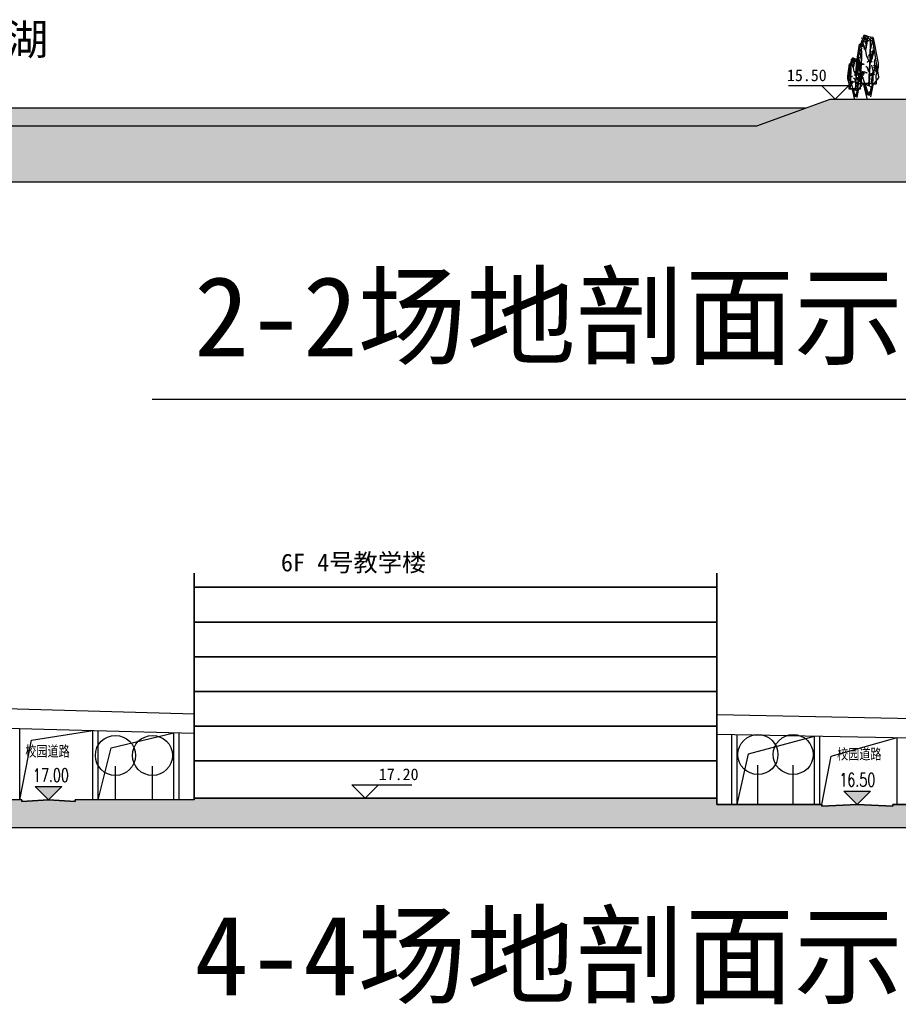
# Model space of a CAD drawing. Header units: millimetres. Extents: x 38389465 to 38395088, y 2473666 to 2480744.
# Tile 197 of 256: x 38390885 to 38390984, y 2479444 to 2479555. Entities that reach past the tile are written whole.
import ezdxf
from ezdxf.enums import TextEntityAlignment as Align

# ---------------------------------------------------------------- set-up
doc = ezdxf.new("R2010")
doc.units = ezdxf.units.MM
doc.header["$LTSCALE"] = 2
doc.layers.get('0').update_dxf_attribs({"linetype": 'CONTINUOUS', "lineweight": 9})
for name, color, linetype in [('00-图框', 7, 'CONTINUOUS'), ('DIM_ELEV', 3, 'CONTINUOUS'), ('PUB_HATCH', 8, 'CONTINUOUS'), ('PUB_TEXT', 7, 'CONTINUOUS'), ('w-树01', 116, 'CONTINUOUS'), ('w-环境-水体', 156, 'CONTINUOUS'), ('Z1总平图标', 102, 'CONTINUOUS'), ('建筑', 31, 'CONTINUOUS')]:
    doc.layers.add(name, color=color, linetype=linetype)
doc.styles.add('-黑体', font='simhei.ttf', dxfattribs={"width": 0.8})
doc.styles.add('_TCH_DIM', font='SIMPLEX', dxfattribs={"bigfont": 'GBCBIG'})
doc.styles.add('zz-0', font='arial.ttf')
doc.styles.add('中等线体', font='txt', dxfattribs={"width": 0.8})
doc.styles.add('宋体', font='txt', dxfattribs={"width": 0.8, "height": 8})
doc.styles.add('黑体', font='simhei.ttf', dxfattribs={"height": 3.5})

# ---------------------------------------------------------------- blocks, each defined once
blk = doc.blocks.new('A$C4F134FB3')
at = {"linetype": 'Continuous'}
for p, q in [((-0.4777372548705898, 5.255888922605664), (-1.026047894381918, 1.858905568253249)), ((-0.5667966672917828, 5.302585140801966), (-0.998693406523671, 3.100978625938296)), ((0, 5.456260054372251), (-0.4932780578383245, 5.374034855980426)), ((-0.261984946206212, 5.302128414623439), (-0.4777372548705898, 5.255888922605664)), ((-0.2928067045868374, 3.406309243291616), (-0.3236284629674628, 5.178823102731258)), ((-0.194140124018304, 5.25213483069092), (-0.1132231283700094, 5.261617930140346)), ((-0.1356571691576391, 5.289579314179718), (-0.1113820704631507, 5.292424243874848)), ((0.04623263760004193, 4.331099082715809), (-0.1232870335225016, 5.379194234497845)), ((-0.1048268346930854, 5.243332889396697), (-0.080551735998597, 5.246177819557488)), ((-0.08941166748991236, 5.289579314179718), (-0.06513656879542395, 5.292424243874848)), ((-0.08623395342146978, 5.390874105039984), (-0.005316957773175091, 5.40035720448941)), ((0.1424443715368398, 5.540293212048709), (-0.04623263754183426, 5.471673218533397)), ((-0.04316616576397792, 5.412903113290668), (-0.01889106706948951, 5.415748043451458)), ((-0.02457328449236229, 5.221303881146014), (0.0563437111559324, 5.23078698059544)), ((0.01541087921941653, 4.901386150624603), (0.1232870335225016, 5.440846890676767)), ((0.02167221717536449, 5.221303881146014), (0.1025892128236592, 5.23078698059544)), ((0.05250255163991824, 5.452536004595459), (0.1334195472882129, 5.462019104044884)), ((0.06791771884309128, 5.236719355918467), (0.1488347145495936, 5.246202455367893)), ((0.09874805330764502, 5.329212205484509), (0.1796650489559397, 5.338695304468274)), ((0.09874805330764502, 5.313796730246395), (0.1796650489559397, 5.323279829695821)), ((0.1264006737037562, 5.197086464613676), (0.1506757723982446, 5.199931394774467)), ((0.1880613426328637, 5.197086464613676), (0.2123364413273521, 5.199931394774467)), ((0.2188916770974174, 5.320410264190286), (0.2431667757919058, 5.323255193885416)), ((0.2188916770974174, 5.289579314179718), (0.2431667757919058, 5.292424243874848)), ((0.308217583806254, 5.286715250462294), (0.2605188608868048, 5.477538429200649)), ((0.2959675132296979, 5.320410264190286), (0.3202426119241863, 5.323255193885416)), ((0.416093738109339, 5.0092782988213), (0.308217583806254, 5.286715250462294)), ((0.3113826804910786, 5.243332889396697), (0.3356577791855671, 5.246177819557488)), ((0.4192888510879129, 5.274163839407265), (0.4435639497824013, 5.277008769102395)), ((-0.5210363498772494, 4.410897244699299), (-0.496761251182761, 4.413742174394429)), ((-0.4777372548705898, 4.993865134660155), (-0.2928067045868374, 4.269446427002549)), ((-0.4716131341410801, 5.051733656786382), (-0.3906961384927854, 5.061216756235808)), ((-0.3328766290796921, 5.005487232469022), (-0.2519596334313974, 5.014970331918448)), ((-0.317461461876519, 5.144226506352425), (-0.2365444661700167, 5.153709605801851)), ((-0.178724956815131, 5.051733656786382), (-0.09780796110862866, 5.061216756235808)), ((-0.05540361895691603, 5.067149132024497), (0.02551337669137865, 5.076632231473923)), ((-0.01233583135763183, 5.120009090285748), (0.01193926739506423, 5.122854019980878)), ((0.07705439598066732, 4.176967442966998), (0.01541087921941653, 4.901386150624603)), ((0.02167221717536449, 5.159641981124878), (0.1025892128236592, 5.169125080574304)), ((0.05250255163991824, 5.159641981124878), (0.1334195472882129, 5.169125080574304)), ((0.06474000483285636, 4.672960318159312), (0.08901510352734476, 4.675805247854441)), ((0.07705439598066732, 4.146141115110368), (0.3698611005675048, 4.978451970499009)), ((0.0801551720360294, 4.827115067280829), (0.1044302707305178, 4.829959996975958)), ((0.08333288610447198, 4.866747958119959), (0.1642498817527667, 4.876231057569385)), ((0.1141632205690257, 4.990071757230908), (0.1950802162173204, 4.999554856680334)), ((0.22206939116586, 5.097980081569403), (0.3029863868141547, 5.107463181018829)), ((0.2343068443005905, 4.349235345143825), (0.2585819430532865, 4.352080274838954)), ((0.237484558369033, 4.990071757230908), (0.3184015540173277, 4.999554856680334)), ((0.2528997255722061, 4.604684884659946), (0.3338167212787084, 4.614167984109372)), ((0.2651371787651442, 5.027516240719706), (0.2894122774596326, 5.030361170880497)), ((0.2651371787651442, 4.487974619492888), (0.2894122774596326, 4.490819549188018)), ((0.2991452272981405, 4.866747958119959), (0.3800622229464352, 4.876231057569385)), ((0.3145603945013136, 4.558438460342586), (0.3954773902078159, 4.567921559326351)), ((0.3299755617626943, 4.681762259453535), (0.410892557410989, 4.691245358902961)), ((0.3453907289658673, 4.681762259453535), (0.426307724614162, 4.691245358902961)), ((0.3916362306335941, 4.74342415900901), (0.4725532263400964, 4.752907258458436)), ((0.4038736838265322, 4.380066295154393), (0.4281487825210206, 4.382911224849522)), ((0.4070513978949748, 4.543022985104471), (0.4879683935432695, 4.552506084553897)), ((0.5153182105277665, 4.731408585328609), (0.416093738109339, 5.0092782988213)), ((0.4192888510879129, 4.349235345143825), (0.4435639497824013, 4.352080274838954)), ((0.4315046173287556, 4.115314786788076), (0.5195137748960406, 4.6874591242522)), ((0.4378817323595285, 4.774255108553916), (0.5187987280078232, 4.783738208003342)), ((0.4469154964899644, 3.344656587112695), (0.6318460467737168, 4.408164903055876)), ((0.4687120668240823, 4.589269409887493), (0.549629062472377, 4.598752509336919)), ((0.4687120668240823, 4.512192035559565), (0.549629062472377, 4.521675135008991)), ((0.6318460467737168, 4.762667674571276), (0.4931481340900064, 4.793494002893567)), ((0.4995424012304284, 4.650931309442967), (0.5804593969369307, 4.660414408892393)), ((0.5303727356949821, 4.49677656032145), (0.6112897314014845, 4.506259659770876)), ((0.5580253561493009, 4.534221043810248), (0.5823004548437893, 4.537065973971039)), ((0.588855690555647, 4.426312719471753), (0.6131307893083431, 4.429157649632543)), ((0.6042708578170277, 4.518805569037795), (0.6285459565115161, 4.521650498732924)), ((0.8815642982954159, 3.056006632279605), (0.6318460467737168, 4.762667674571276)), ((-0.6934895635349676, 3.252177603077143), (-0.7397222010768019, 3.467961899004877)), ((-0.6472569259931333, 4.192380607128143), (-0.308217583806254, 3.190524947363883)), ((-0.4469154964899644, 3.452548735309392), (-0.6472569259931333, 4.099901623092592)), ((-0.2773958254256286, 3.283003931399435), (-0.6010242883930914, 4.300272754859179)), ((-0.4870283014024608, 3.479355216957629), (-0.4061113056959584, 3.488838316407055)), ((-0.459375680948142, 4.102587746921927), (-0.4351005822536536, 4.105432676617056)), ((-0.308217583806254, 3.051806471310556), (-0.4469154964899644, 3.452548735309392)), ((-0.4099524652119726, 4.080558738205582), (-0.3290354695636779, 4.090041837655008)), ((-0.3020462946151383, 3.818495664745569), (-0.2211292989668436, 3.827978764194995)), ((-0.2928067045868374, 4.269446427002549), (-0.2928067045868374, 3.406309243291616)), ((-0.2773958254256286, 3.144285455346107), (-0.01541087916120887, 3.68374619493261)), ((-0.2403856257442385, 3.756833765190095), (-0.1594686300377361, 3.766316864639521)), ((-0.1633097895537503, 3.618094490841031), (-0.08239279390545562, 3.627577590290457)), ((-0.01541087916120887, 3.68374619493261), (0.07705439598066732, 4.176967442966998)), ((0.4315046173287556, 3.313830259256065), (0.4315046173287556, 4.115314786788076)), ((0.462326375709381, 2.666477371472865), (0.7551330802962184, 3.776225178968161)), ((0.4995424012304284, 4.265544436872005), (0.5804593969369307, 4.275027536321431)), ((0.5303727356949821, 4.173051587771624), (0.6112897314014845, 4.182534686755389)), ((0.5708359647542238, 4.145464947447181), (0.7056976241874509, 4.161270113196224)), ((0.5766182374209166, 3.988065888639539), (0.6575352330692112, 3.997548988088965)), ((0.5862511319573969, 3.867986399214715), (0.7211127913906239, 3.883791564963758)), ((0.6042708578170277, 3.902186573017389), (0.6285459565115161, 3.905031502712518)), ((0.6042708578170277, 3.593877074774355), (0.6285459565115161, 3.596722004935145)), ((0.6161219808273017, 3.18930246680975), (0.8165191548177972, 3.48219649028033)), ((0.6170814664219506, 3.991310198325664), (0.7519431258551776, 4.007115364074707)), ((0.6505163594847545, 3.794278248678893), (0.6747914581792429, 3.797123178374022)), ((0.6777826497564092, 3.405119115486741), (0.7856888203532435, 3.574689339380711)), ((0.7738376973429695, 3.670954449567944), (0.7981127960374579, 3.673799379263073)), ((-1.032341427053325, 2.650163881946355), (-0.8974797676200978, 2.665969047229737)), ((-0.9989855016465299, 2.755966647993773), (-0.9246527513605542, 2.373627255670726)), ((-0.7551330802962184, 2.573998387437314), (-0.8938309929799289, 2.712716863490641)), ((-0.8724074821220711, 2.847320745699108), (-0.7914904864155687, 2.856803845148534)), ((-0.724311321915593, 2.558585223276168), (-0.8167765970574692, 2.897674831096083)), ((-0.7705439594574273, 2.62023787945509), (-0.6934895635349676, 3.252177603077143)), ((-0.6010242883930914, 2.311974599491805), (-0.7705439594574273, 2.62023787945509)), ((-0.7548684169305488, 2.680994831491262), (-0.6200067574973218, 2.696799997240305)), ((-0.7336709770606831, 2.908982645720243), (-0.6527539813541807, 2.918465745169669)), ((-0.6874254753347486, 2.847320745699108), (-0.6065084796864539, 2.856803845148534)), ((-0.5547916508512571, 2.419866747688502), (-0.462326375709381, 2.913087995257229)), ((-0.4716131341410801, 3.201876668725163), (-0.3906961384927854, 3.211359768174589)), ((-0.308217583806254, 3.190524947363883), (-0.2773958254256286, 3.283003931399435)), ((-0.2467244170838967, 1.083733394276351), (-0.308217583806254, 3.051806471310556)), ((-0.1918850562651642, 1.103940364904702), (-0.2773958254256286, 3.144285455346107)), ((-0.2095552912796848, 3.263538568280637), (-0.1286382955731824, 3.273021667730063)), ((-0.2008818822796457, 2.341451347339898), (-0.07756054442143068, 2.696007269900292)), ((-0.1170642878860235, 3.186461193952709), (-0.03614729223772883, 3.195944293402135)), ((-0.07756054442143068, 2.696007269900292), (0.07659112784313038, 2.788500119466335)), ((0.2528997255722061, 2.986060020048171), (0.3338167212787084, 2.995543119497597)), ((0.3145603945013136, 2.970644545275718), (0.3954773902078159, 2.980127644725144)), ((0.4224665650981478, 3.047721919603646), (0.5033835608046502, 3.057205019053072)), ((0.4777372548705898, 2.250321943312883), (0.4469154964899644, 3.344656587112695)), ((0.4469154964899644, 1.217639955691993), (0.857639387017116, 2.682772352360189)), ((0.4809495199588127, 2.977258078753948), (0.5052246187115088, 2.980103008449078)), ((0.4995424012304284, 2.893567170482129), (0.5804593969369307, 2.903050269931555)), ((0.5236309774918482, 2.264373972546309), (0.8011039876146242, 3.019732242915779)), ((0.5580253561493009, 3.131412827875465), (0.5823004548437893, 3.134257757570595)), ((0.588855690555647, 2.90018070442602), (0.6131307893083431, 2.90302563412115)), ((0.6042708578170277, 3.131412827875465), (0.6285459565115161, 3.134257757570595)), ((0.6536940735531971, 3.063137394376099), (0.7346110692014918, 3.072620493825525)), ((0.6623674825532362, 2.634345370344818), (0.847349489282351, 2.911823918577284)), ((0.6659315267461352, 2.90018070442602), (0.6902066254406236, 2.90302563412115)), ((0.6691092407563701, 2.616088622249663), (0.7500262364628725, 2.625571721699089)), ((0.6813466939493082, 3.270152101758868), (0.7056217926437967, 3.272997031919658)), ((0.708612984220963, 2.865577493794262), (0.8165191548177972, 3.297210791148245)), ((0.7153547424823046, 2.708581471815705), (0.7962717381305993, 2.718064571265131)), ((0.7430073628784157, 3.146828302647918), (0.7672824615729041, 3.149673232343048)), ((0.7616002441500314, 2.878151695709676), (0.842517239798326, 2.887634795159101)), ((0.7892528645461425, 3.378060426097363), (0.8135279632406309, 3.380905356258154)), ((0.7892528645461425, 3.115997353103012), (0.8135279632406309, 3.118842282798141)), ((0.835498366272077, 3.347229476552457), (0.8597734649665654, 3.350074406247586)), ((0.835498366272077, 2.715195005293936), (0.8597734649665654, 2.718039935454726)), ((-1.006675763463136, 1.787355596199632), (-0.3852719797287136, 1.032681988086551)), ((-0.9398504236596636, 2.557671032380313), (-0.8049887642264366, 2.573476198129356)), ((-0.9398504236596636, 2.418931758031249), (-0.8049887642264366, 2.434736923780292)), ((-0.9246527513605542, 2.373627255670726), (-0.8013657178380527, 2.00371131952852)), ((-0.9090200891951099, 2.311023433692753), (-0.7741584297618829, 2.326828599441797)), ((-0.8013657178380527, 2.00371131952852), (-0.8321874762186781, 1.464250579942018)), ((-0.5393807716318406, 2.404453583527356), (-0.724311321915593, 2.558585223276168)), ((-0.6623774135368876, 2.218530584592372), (-0.5275157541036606, 2.234335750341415)), ((-0.6623774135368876, 2.064375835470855), (-0.5275157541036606, 2.080181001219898)), ((-0.5393807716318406, 1.248466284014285), (-0.6010242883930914, 2.311974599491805)), ((-0.4006828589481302, 1.248466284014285), (-0.5547916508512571, 2.389040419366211)), ((-0.4928105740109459, 2.12603773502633), (-0.3579489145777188, 2.141842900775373)), ((-0.4619802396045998, 2.002713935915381), (-0.3271185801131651, 2.018519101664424)), ((-0.1078761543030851, 0.5548739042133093), (0.4777372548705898, 2.250321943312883)), ((-0.04577072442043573, 2.218530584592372), (0.08909093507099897, 2.234335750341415)), ((0.1546264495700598, 2.2956079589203), (0.2894881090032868, 2.311413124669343)), ((0.2317022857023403, 2.172284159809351), (0.3665639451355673, 2.188089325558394)), ((0.262532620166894, 2.033544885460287), (0.3973942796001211, 2.049350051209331)), ((0.2933629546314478, 2.2956079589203), (0.4282246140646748, 2.311413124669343)), ((0.2991452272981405, 1.737406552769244), (0.3800622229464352, 1.74688965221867)), ((0.3299755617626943, 1.829899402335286), (0.410892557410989, 1.839382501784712)), ((0.3704387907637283, 2.218530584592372), (0.5053004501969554, 2.234335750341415)), ((0.385853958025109, 1.925636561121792), (0.520715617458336, 1.941441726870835)), ((0.4320994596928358, 2.064375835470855), (0.5669611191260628, 2.080181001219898)), ((0.4378817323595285, 1.72199107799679), (0.5187987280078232, 1.731474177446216)), ((0.4629297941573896, 2.12603773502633), (0.5977914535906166, 2.141842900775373)), ((0.5580253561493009, 1.728604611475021), (0.5823004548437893, 1.731449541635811)), ((0.573440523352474, 1.759435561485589), (0.5977156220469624, 1.762280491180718)), ((0.703932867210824, 1.367705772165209), (0.6780786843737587, 1.988298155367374)), ((0.696761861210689, 2.499378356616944), (0.7210369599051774, 2.502223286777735)), ((-0.8321874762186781, 1.464250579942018), (-0.8406590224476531, 1.354104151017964)), ((-0.7573372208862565, 1.257431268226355), (-0.6318460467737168, 1.248466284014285)), ((-0.6318460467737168, 1.248466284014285), (-0.416093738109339, 1.248466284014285)), ((-0.5239698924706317, 1.155987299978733), (-0.3390393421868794, 0.154131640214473)), ((-0.3934739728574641, 1.066465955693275), (-0.4662560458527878, 0.848087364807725)), ((-0.3852719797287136, 1.017268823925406), (-0.4580540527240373, 0.798890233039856)), ((-0.3770699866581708, 0.9885704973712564), (-0.4498520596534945, 0.7701919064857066)), ((-0.3852719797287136, 0.8631371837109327), (-0.4292854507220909, 0.6430372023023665)), ((-0.416093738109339, 1.248466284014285), (-0.308217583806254, 1.32553210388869)), ((-0.3852719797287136, 1.032681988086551), (-0.09246527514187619, 1.140574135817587)), ((-0.3698611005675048, 1.048095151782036), (-0.3236284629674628, 0.6165265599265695)), ((-0.308217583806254, 1.32553210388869), (-0.1078761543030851, 1.310118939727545)), ((-0.2866311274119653, 1.706575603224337), (-0.2057141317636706, 1.716058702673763)), ((-0.1078761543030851, 1.310118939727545), (0.1078761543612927, 1.310118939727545)), ((-0.09246527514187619, 1.140574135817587), (0.261984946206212, 1.356358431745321)), ((-0.06164351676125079, 0.4315685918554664), (0.0308217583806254, 0.9556161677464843)), ((-0.02001695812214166, 0.3921818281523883), (0.0291950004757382, 0.9333502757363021)), ((0.2928067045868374, 1.233053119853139), (0, 0)), ((0.06164351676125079, 1.00185565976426), (0.01541087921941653, 0.3390896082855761)), ((0.0538009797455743, 0.9702481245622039), (0.1849101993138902, 0.7786846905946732)), ((0.0579019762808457, 1.015345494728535), (0.1939170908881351, 0.8166140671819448)), ((0.0579019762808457, 0.929250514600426), (0.178738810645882, 0.7526960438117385)), ((0.0784069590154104, 1.03994406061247), (0.2035355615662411, 0.8571188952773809)), ((0.1071139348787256, 1.150637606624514), (0.2304450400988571, 0.9704387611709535)), ((0.1078761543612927, 1.310118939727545), (0.1078761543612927, 1.310118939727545)), ((0.1078761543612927, 1.310118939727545), (0.4469154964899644, 1.217639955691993)), ((0.1153159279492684, 1.175236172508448), (0.2368944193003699, 0.9975980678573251)), ((0.1276189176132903, 1.208034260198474), (0.2342448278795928, 1.052243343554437)), ((0.1358209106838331, 1.21213402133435), (0.2424468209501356, 1.056343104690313)), ((0.1399219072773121, 1.175236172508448), (0.2465478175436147, 1.019445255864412)), ((0.1522248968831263, 1.261331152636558), (0.2615799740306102, 1.101552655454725)), ((0.261984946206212, 1.356358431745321), (0.5928902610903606, 1.27647289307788)), ((0.5303727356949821, 1.598667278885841), (0.6112897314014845, 1.608150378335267)), ((-0.3401610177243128, 0.8163805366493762), (-0.4129430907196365, 0.5980019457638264)), ((-0.3319590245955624, 0.7548841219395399), (-0.4047410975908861, 0.5365055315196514)), ((-0.3237570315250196, 0.6974874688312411), (-0.3965391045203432, 0.4791088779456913)), ((-0.2465740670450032, 0.2928501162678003), (-0.3698611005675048, 0.5702870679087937)), ((-0.3686016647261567, 0.6094691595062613), (-0.2168647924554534, 0.3388849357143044)), ((-0.3390393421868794, 0.6165265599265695), (-0.154108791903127, 0.3853291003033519)), ((-0.2773958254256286, 0.6011133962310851), (-0.2003414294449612, 0.5394607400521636)), ((0.01541087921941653, 0.3390896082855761), (-0.2465740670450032, 0.2928501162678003)), ((-0.2168647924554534, 0.3388849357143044), (-0.06512792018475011, 0.3675832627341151)), ((-0.2003414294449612, 0.5394607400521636), (-0.1078761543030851, 0.5548739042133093)), ((-0.154108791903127, 0.3853291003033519), (-0.06164351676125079, 0.4315685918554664)), ((-0.06512792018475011, 0.3675832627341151), (-0.02001695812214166, 0.3921818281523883)), ((0.01279101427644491, 0.7775593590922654), (0.1403761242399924, 0.5911449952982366)), ((0.0332959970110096, 0.8308562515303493), (0.1550540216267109, 0.6529558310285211))]:
    blk.add_line(p, q, dxfattribs=at)
for centre, radius, start, end in [((-0.4784800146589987, 5.285259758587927), 0.09, 99.4637027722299, 168.9010271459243), ((-0.275260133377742, 5.138204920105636), 0.04316571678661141, 20.37547237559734, 172.3051463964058), ((-0.1519387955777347, 5.246113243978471), 0.04316571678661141, 20.37547237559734, 172.3051463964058), ((-0.1229967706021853, 5.287772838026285), 0.01294971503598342, 20.37547237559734, 172.3051463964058), ((-0.09216643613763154, 5.241526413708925), 0.01294971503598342, 20.37547237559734, 172.3051463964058), ((-0.0767512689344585, 5.287772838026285), 0.01294971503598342, 20.37547237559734, 172.3051463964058), ((-0.04403262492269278, 5.384852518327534), 0.04316571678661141, 20.37547237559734, 172.3051463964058), ((-0.03050576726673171, 5.411096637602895), 0.01294971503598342, 20.37547237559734, 172.3051463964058), ((0.01762804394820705, 5.215282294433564), 0.04316571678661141, 20.37547237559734, 172.3051463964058), ((0.0638735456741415, 5.215282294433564), 0.04316571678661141, 20.37547237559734, 172.3051463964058), ((0.0638735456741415, 5.153620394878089), 0.04316571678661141, 20.37547237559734, 172.3051463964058), ((0.09470388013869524, 5.446514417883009), 0.04316571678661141, 20.37547237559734, 172.3051463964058), ((0.09470388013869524, 5.153620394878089), 0.04316571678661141, 20.37547237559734, 172.3051463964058), ((0.1101190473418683, 5.230697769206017), 0.04316571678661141, 20.37547237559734, 172.3051463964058), ((0.140949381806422, 5.32319061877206), 0.04316571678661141, 20.37547237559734, 172.3051463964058), ((0.140949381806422, 5.307775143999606), 0.04316571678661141, 20.37547237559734, 172.3051463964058), ((0.1390610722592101, 5.195279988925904), 0.01294971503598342, 20.37547237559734, 172.3051463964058), ((0.1732052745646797, 5.455713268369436), 0.09, 14.03425445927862, 109.9858356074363), ((0.2007217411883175, 5.195279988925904), 0.01294971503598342, 20.37547237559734, 172.3051463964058), ((0.2315520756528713, 5.318603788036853), 0.01294971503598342, 20.37547237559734, 172.3051463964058), ((0.2315520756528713, 5.287772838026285), 0.01294971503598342, 20.37547237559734, 172.3051463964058), ((0.3086279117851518, 5.318603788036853), 0.01294971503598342, 20.37547237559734, 172.3051463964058), ((0.3240430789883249, 5.241526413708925), 0.01294971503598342, 20.37547237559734, 172.3051463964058), ((0.4319492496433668, 5.272357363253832), 0.01294971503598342, 20.37547237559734, 172.3051463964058), ((-0.5083759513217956, 4.409090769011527), 0.01294971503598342, 20.37547237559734, 172.3051463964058), ((-0.4294118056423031, 5.045712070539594), 0.04316571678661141, 20.37547237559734, 172.3051463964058), ((-0.2906753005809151, 4.999465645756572), 0.04316571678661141, 20.37547237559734, 172.3051463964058), ((-0.136523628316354, 5.045712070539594), 0.04316571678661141, 20.37547237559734, 172.3051463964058), ((-0.01320229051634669, 5.061127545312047), 0.04316571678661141, 20.37547237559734, 172.3051463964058), ((0.0003245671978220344, 5.118202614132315), 0.01294971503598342, 20.37547237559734, 172.3051463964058), ((0.07740040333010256, 4.671153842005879), 0.01294971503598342, 20.37547237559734, 172.3051463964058), ((0.09281557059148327, 4.825308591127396), 0.01294971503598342, 20.37547237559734, 172.3051463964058), ((0.1255342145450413, 4.860726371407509), 0.04316571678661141, 20.37547237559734, 172.3051463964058), ((0.1563645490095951, 4.984050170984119), 0.04316571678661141, 20.37547237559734, 172.3051463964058), ((0.2642707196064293, 5.091958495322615), 0.04316571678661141, 20.37547237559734, 172.3051463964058), ((0.2469672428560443, 4.347428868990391), 0.01294971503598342, 20.37547237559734, 172.3051463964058), ((0.27968588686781, 4.984050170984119), 0.04316571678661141, 20.37547237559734, 172.3051463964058), ((0.2951010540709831, 4.598663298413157), 0.04316571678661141, 20.37547237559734, 172.3051463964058), ((0.2777975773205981, 5.025709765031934), 0.01294971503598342, 20.37547237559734, 172.3051463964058), ((0.2777975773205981, 4.486168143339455), 0.01294971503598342, 20.37547237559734, 172.3051463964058), ((0.3413465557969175, 4.860726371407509), 0.04316571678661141, 20.37547237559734, 172.3051463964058), ((0.3567617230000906, 4.552416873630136), 0.04316571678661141, 20.37547237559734, 172.3051463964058), ((0.3721768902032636, 4.675740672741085), 0.04316571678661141, 20.37547237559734, 172.3051463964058), ((0.3875920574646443, 4.675740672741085), 0.04316571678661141, 20.37547237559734, 172.3051463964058), ((0.4338375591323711, 4.73740257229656), 0.04316571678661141, 20.37547237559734, 172.3051463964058), ((0.4165340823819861, 4.378259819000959), 0.01294971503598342, 20.37547237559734, 172.3051463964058), ((0.4492527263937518, 4.537001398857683), 0.04316571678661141, 20.37547237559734, 172.3051463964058), ((0.4319492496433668, 4.347428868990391), 0.01294971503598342, 20.37547237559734, 172.3051463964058), ((0.4800830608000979, 4.768233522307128), 0.04316571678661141, 20.37547237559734, 172.3051463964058), ((0.5109133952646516, 4.583247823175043), 0.04316571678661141, 20.37547237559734, 172.3051463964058), ((0.5109133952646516, 4.506170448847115), 0.04316571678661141, 20.37547237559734, 172.3051463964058), ((0.5417437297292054, 4.644909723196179), 0.04316571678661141, 20.37547237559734, 172.3051463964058), ((0.4305600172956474, 4.701142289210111), 0.09, 351.2551151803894, 19.65113511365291), ((0.5725740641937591, 4.490754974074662), 0.04316571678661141, 20.37547237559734, 172.3051463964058), ((0.5706857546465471, 4.532414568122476), 0.01294971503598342, 20.37547237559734, 172.3051463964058), ((0.6015160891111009, 4.424506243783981), 0.01294971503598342, 20.37547237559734, 172.3051463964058), ((0.6169312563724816, 4.516999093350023), 0.01294971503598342, 20.37547237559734, 172.3051463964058), ((-0.4448269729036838, 3.473333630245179), 0.04316571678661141, 20.37547237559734, 172.3051463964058), ((-0.4467152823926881, 4.100781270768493), 0.01294971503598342, 20.37547237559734, 172.3051463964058), ((-0.3677511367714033, 4.074537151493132), 0.04316571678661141, 20.37547237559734, 172.3051463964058), ((-0.259844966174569, 3.812474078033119), 0.04316571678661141, 20.37547237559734, 172.3051463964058), ((-0.1981842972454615, 3.750812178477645), 0.04316571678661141, 20.37547237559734, 172.3051463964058), ((-0.121108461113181, 3.612072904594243), 0.04316571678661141, 20.37547237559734, 172.3051463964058), ((0.5417437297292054, 4.259522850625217), 0.04316571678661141, 20.37547237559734, 172.3051463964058), ((0.5725740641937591, 4.167030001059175), 0.04316571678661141, 20.37547237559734, 172.3051463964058), ((0.6411715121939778, 4.135428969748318), 0.07194286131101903, 20.37547237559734, 172.3051463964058), ((0.6188195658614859, 3.982044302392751), 0.04316571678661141, 20.37547237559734, 172.3051463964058), ((0.6565866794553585, 3.857950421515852), 0.07194286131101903, 20.37547237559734, 172.3051463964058), ((0.6169312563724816, 3.900380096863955), 0.01294971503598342, 20.37547237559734, 172.3051463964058), ((0.6169312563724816, 3.592070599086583), 0.01294971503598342, 20.37547237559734, 172.3051463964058), ((0.6874170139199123, 3.981274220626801), 0.07194286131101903, 20.37547237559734, 172.3051463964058), ((0.6631767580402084, 3.79247177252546), 0.01294971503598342, 20.37547237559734, 172.3051463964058), ((0.7864980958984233, 3.66914797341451), 0.01294971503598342, 20.37547237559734, 172.3051463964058), ((-0.9620058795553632, 2.640127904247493), 0.07194286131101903, 20.37547237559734, 172.3051463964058), ((-0.11552688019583, 2.927724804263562), 0.9, 168.9010271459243, 191.0019515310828), ((-0.8695148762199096, 2.54763505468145), 0.07194286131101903, 20.37547237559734, 172.3051463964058), ((-0.8302061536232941, 2.841299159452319), 0.04316571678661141, 20.37547237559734, 172.3051463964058), ((-0.6845328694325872, 2.670958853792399), 0.07194286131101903, 20.37547237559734, 172.3051463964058), ((-0.6914696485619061, 2.902961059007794), 0.04316571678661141, 20.37547237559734, 172.3051463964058), ((-0.6452241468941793, 2.841299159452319), 0.04316571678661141, 20.37547237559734, 172.3051463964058), ((-0.4294118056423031, 3.195855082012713), 0.04316571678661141, 20.37547237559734, 172.3051463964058), ((-0.1673539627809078, 3.257516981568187), 0.04316571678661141, 20.37547237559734, 172.3051463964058), ((-0.07486295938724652, 3.18043960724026), 0.04316571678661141, 20.37547237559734, 172.3051463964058), ((0.2951010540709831, 2.980038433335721), 0.04316571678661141, 20.37547237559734, 172.3051463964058), ((0.3567617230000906, 2.964622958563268), 0.04316571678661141, 20.37547237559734, 172.3051463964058), ((0.4646678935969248, 3.041700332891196), 0.04316571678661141, 20.37547237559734, 172.3051463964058), ((0.4936099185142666, 2.975451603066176), 0.01294971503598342, 20.37547237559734, 172.3051463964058), ((0.5417437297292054, 2.88754558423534), 0.04316571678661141, 20.37547237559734, 172.3051463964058), ((0.5706857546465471, 3.129606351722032), 0.01294971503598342, 20.37547237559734, 172.3051463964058), ((0.6015160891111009, 2.898374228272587), 0.01294971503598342, 20.37547237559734, 172.3051463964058), ((0.6169312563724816, 3.129606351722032), 0.01294971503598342, 20.37547237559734, 172.3051463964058), ((0.6958954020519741, 3.057115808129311), 0.04316571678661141, 20.37547237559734, 172.3051463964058), ((0.6785919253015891, 2.898374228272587), 0.01294971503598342, 20.37547237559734, 172.3051463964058), ((0.7113105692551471, 2.610067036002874), 0.04316571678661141, 20.37547237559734, 172.3051463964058), ((0.6940070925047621, 3.268345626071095), 0.01294971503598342, 20.37547237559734, 172.3051463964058), ((0.7575560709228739, 2.702559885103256), 0.04316571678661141, 20.37547237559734, 172.3051463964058), ((0.7556677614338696, 3.145021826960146), 0.01294971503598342, 20.37547237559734, 172.3051463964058), ((0.8038015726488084, 2.872130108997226), 0.04316571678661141, 20.37547237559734, 172.3051463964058), ((0.8019132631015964, 3.376253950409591), 0.01294971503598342, 20.37547237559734, 172.3051463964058), ((0.8019132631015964, 3.114190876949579), 0.01294971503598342, 20.37547237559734, 172.3051463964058), ((0.8481587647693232, 3.345423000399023), 0.01294971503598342, 20.37547237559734, 172.3051463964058), ((0.8481587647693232, 2.713388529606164), 0.01294971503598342, 20.37547237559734, 172.3051463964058), ((-0.008953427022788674, 2.925706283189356), 0.9, 344.3400998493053, 8.324440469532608), ((-0.9371978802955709, 1.844564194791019), 0.09, 170.8308983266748, 219.4682847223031), ((-0.8695148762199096, 2.408895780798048), 0.07194286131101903, 20.37547237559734, 172.3051463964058), ((-0.8386845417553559, 2.300987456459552), 0.07194286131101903, 20.37547237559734, 172.3051463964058), ((-0.5920418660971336, 2.20849460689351), 0.07194286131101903, 20.37547237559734, 172.3051463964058), ((-0.5920418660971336, 2.054339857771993), 0.07194286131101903, 20.37547237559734, 172.3051463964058), ((-0.4224750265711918, 2.116001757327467), 0.07194286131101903, 20.37547237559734, 172.3051463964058), ((-0.3916446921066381, 1.992677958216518), 0.07194286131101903, 20.37547237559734, 172.3051463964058), ((-0.2444297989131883, 1.700554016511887), 0.04316571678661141, 20.37547237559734, 172.3051463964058), ((0.02456482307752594, 2.20849460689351), 0.07194286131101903, 20.37547237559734, 172.3051463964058), ((0.2249619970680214, 2.285571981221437), 0.07194286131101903, 20.37547237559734, 172.3051463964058), ((0.302037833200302, 2.162248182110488), 0.07194286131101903, 20.37547237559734, 172.3051463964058), ((0.3328681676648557, 2.023508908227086), 0.07194286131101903, 20.37547237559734, 172.3051463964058), ((0.3636985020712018, 2.285571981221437), 0.07194286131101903, 20.37547237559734, 172.3051463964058), ((0.3413465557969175, 1.731384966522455), 0.04316571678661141, 20.37547237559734, 172.3051463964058), ((0.3721768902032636, 1.823877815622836), 0.04316571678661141, 20.37547237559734, 172.3051463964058), ((0.44077433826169, 2.20849460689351), 0.07194286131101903, 20.37547237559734, 172.3051463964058), ((0.456189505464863, 1.91560058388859), 0.07194286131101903, 20.37547237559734, 172.3051463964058), ((0.5024350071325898, 2.054339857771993), 0.07194286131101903, 20.37547237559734, 172.3051463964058), ((0.4800830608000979, 1.715969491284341), 0.04316571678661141, 20.37547237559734, 172.3051463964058), ((0.5332653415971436, 2.116001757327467), 0.07194286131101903, 20.37547237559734, 172.3051463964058), ((0.5706857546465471, 1.726798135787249), 0.01294971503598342, 20.37547237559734, 172.3051463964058), ((0.5861009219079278, 1.757629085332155), 0.01294971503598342, 20.37547237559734, 172.3051463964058), ((0.7094222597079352, 2.497571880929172), 0.01294971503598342, 20.37547237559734, 172.3051463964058), ((-0.7509240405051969, 1.347202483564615), 0.09, 175.6019497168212, 265.9137787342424), ((0.5725740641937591, 1.592645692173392), 0.04316571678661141, 20.37547237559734, 172.3051463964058), ((0.6140108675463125, 1.363959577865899), 0.09, 256.427631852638, 2.385599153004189)]:
    blk.add_arc(centre, radius, start, end, dxfattribs=at)
at = {"style": 'zz-0'}
for tag in ['YSIZE', 'XSIZE']:
    blk.add_attdef(tag, (-0.1700515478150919, 0.09079201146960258), '', height=0.0005, dxfattribs=at)
blk = doc.blocks.new('SDF1211')
at = {"layer": 'PUB_HATCH', "linetype": 'Continuous'}
h = blk.add_hatch(dxfattribs=at)
h.set_pattern_fill('土壤', color=256, scale=0.2922416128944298, angle=90.92004340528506)
h.set_pattern_definition([(129.7573129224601, (23.61746070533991, 54.14613386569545), (-1.543361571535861, 0.1416163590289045), [1.095906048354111, -1.095906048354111]), (129.7573129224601, (23.3015273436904, 53.88330663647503), (-1.543361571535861, 0.1416163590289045), [1.095906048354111, -1.095906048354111]), (129.7573129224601, (22.98559395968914, 53.62047941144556), (-1.543361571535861, 0.1416163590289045), [1.095906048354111, -1.095906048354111]), (219.75731292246, (22.79267375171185, 53.63818145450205), (-0.1416163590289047, -1.543361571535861), [1.095906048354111, -1.095906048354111]), (219.75731292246, (22.52984652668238, 53.95411481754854), (-0.1416163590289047, -1.543361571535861), [1.095906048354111, -1.095906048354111]), (219.75731292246, (22.26701929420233, 54.27004817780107), (-0.1416163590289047, -1.543361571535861), [1.095906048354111, -1.095906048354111])])
h.paths.add_polyline_path([(327.1409451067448, 3.225038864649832), (342.3968640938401, 3.22454222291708), (342.3965224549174, -6.118160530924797), (-30.202652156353, -6.154739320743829), (-30.20265218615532, 0.8845126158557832), (-21.96912384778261, 0.8845126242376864), (-21.97936202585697, 0.6845126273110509), (-21.77936199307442, 0.6845128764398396), (-17.88073220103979, 0.8845127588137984), (-13.9821023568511, 0.6845126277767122), (-13.98209963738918, 0.8845126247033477), (10.9201971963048, 0.8845126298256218), (10.92019716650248, 4.405030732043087), (65.62019409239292, 4.405030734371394), (65.62019408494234, 4.204652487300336), (69.22100876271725, 4.203740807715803), (78.50773682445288, 3.107321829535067), (82.52479932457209, 3.207716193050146), (86.54186175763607, 3.108110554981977), (86.54185198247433, 3.207716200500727), (89.36784894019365, 3.207716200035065), (92.4673628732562, 0.204653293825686), (245.7004175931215, 0.2046503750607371), (253.9179779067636, 3.224542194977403), (254.492815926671, 3.224540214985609), (281.1409796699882, 3.219914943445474), (281.1409354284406, 3.419914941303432), (327.1409351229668, 3.424579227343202)])
at = {"layer": 'w-环境-水体', "linetype": 'ByBlock', "ltscale": 3}
h = blk.add_hatch(dxfattribs=at)
h.set_pattern_fill('水', color=256, scale=0.3, angle=-38.83726951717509)
h.set_pattern_definition([(0, (23.61746070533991, 54.14613386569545), (0.5999999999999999, 0.6000000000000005), [0.24, -0.96]), (45.00000000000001, (24.09746068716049, 54.26613386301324), (-2.220581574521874e-16, 1.20000000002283), [0.3394103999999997, -0.5091167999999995, 0.3394115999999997, -0.5091174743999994]), (134.9999999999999, (24.57746066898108, 54.26613386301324), (-1.20000000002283, -2.220581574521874e-16), [0.3394103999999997, -0.5091167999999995, 0.3394115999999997, -0.5091174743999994]), (26.56505120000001, (23.85746069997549, 54.14613387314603), (1.199999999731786, 1.016733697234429e-09), [0.2683199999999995, -2.414961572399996]), (26.56505120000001, (24.45746068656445, 54.74613386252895), (1.199999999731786, 1.016733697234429e-09), [0.2683199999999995, -2.414961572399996]), (333.4349487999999, (24.57746066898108, 54.26613386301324), (1.199999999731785, -1.016734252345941e-09), [0.26832, -2.4149615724]), (333.4349487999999, (23.97746064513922, 54.86613386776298), (1.199999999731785, -1.016734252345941e-09), [0.26832, -2.4149615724])])
h.paths.add_polyline_path([(92.4673628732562, 0.204653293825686), (245.7004175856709, 0.2046503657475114), (251.1435787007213, 2.204971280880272), (90.40310218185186, 2.204678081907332)])
at = {"layer": 'DIM_ELEV', "linetype": 'Continuous'}
for p, q in [((255.9928159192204, 4.724540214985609), (249.2450311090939, 4.724540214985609)), ((254.4928159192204, 3.224540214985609), (252.9928159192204, 4.724540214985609)), ((254.4928159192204, 3.224540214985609), (255.9928159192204, 4.724540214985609))]:
    blk.add_line(p, q, dxfattribs=at)
at = {"layer": 'w-环境-水体', "linetype": 'ByBlock', "ltscale": 3}
blk.add_lwpolyline([(92.4673628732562, 0.204653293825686), (245.7004175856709, 0.2046503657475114), (251.1435787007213, 2.204971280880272), (90.40310218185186, 2.204678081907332)], close=True, dxfattribs=at)
at = {"layer": '建筑', "linetype": 'ByBlock', "flags": 128}
for points in [[(327.1409451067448, 3.225038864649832), (342.3968640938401, 3.22454222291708), (342.3965224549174, -6.118160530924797), (-30.202652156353, -6.154739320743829)], [(92.4673628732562, 0.204653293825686), (245.7004175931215, 0.2046503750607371), (253.9179779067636, 3.224542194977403), (254.492815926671, 3.224540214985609), (281.1409796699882, 3.219914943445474), (281.1409354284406, 3.419914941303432), (327.1409351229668, 3.424579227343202), (327.1409451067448, 3.225038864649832)]]:
    blk.add_lwpolyline(points, dxfattribs=at)
at = {"layer": 'w-树01', "linetype": 'Continuous'}
ref = blk.add_blockref('A$C4F134FB3', (258.0456635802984, 3.297580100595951), dxfattribs=dict(at, xscale=-1.285863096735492, yscale=1.285863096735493, zscale=1.285863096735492, rotation=3.3288855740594e-08))
ref.add_attrib('XSIZE', '1924', (258.2643265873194, 3.414326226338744), dxfattribs={"layer": '0', "height": 0.0006429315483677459, "style": 'zz-0', "text_generation_flag": 2})
ref.add_attrib('YSIZE', '5540', (258.2643265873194, 3.414326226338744), dxfattribs={"layer": '0', "height": 0.0006429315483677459, "style": 'zz-0', "text_generation_flag": 2})
ref = blk.add_blockref('A$C4F134FB3', (256.6385428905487, 3.297558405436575), dxfattribs=dict(at, xscale=-0.822952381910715, yscale=0.8229523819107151, zscale=0.8229523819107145, rotation=3.328885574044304e-08))
ref.add_attrib('XSIZE', '1924', (256.7784872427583, 3.372275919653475), dxfattribs={"layer": '0', "height": 0.0004114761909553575, "style": 'zz-0', "text_generation_flag": 2})
ref.add_attrib('YSIZE', '5540', (256.7784872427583, 3.372275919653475), dxfattribs={"layer": '0', "height": 0.0004114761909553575, "style": 'zz-0', "text_generation_flag": 2})
at = {"layer": 'PUB_TEXT', "style": '-黑体'}
blk.add_text('景观湖', height=3.5, dxfattribs=at).set_placement((151.6616353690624, 8.198049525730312))
at = {"layer": 'PUB_TEXT', "linetype": 'Continuous', "style": '黑体'}
blk.add_text('15.50', height=1.314345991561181, dxfattribs=at).set_placement((249.0748939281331, 5.249540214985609))
blk = doc.blocks.new('A$C7D0200C6')
at = {"layer": 'PUB_HATCH', "linetype": 'Continuous'}
h = blk.add_hatch(dxfattribs=at)
h.set_pattern_fill('土K^N ^?^Q^Q', color=256, scale=0.2922416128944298, angle=90.91441856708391)
h.set_pattern_definition([(90.91441856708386, (685.667314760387, -195.9539781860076), (-1.113255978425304, 1.078276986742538), [1.095906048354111, -1.095906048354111]), (90.91441856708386, (685.2564023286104, -195.9605367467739), (-1.113255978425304, 1.078276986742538), [1.095906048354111, -1.095906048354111]), (90.91441856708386, (684.8454898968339, -195.9670953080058), (-1.113255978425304, 1.078276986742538), [1.095906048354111, -1.095906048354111]), (180.9144185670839, (684.7063328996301, -195.8323106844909), (-1.078276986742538, -1.113255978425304), [1.095906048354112, -1.095906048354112]), (180.9144185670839, (684.6997743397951, -195.4213982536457), (-1.078276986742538, -1.113255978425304), [1.095906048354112, -1.095906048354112]), (180.9144185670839, (684.6932157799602, -195.0104858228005), (-1.078276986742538, -1.113255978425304), [1.095906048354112, -1.095906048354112])])
h.paths.add_polyline_path([(5.111262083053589, 19.447271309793), (5.111262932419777, 12.04812450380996), (214.5689578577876, 12.04813493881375), (214.5689583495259, 7.842795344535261), (447.1230762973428, 7.842795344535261), (447.1230766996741, 4.381869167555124), (491.9901220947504, 4.381874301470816), (491.9901217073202, 7.247291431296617), (484.6150844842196, 7.247291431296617), (484.6150844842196, 7.047288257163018), (479.2851228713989, 7.047288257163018), (479.285121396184, 6.847684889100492), (475.2762320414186, 7.047684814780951), (471.2851228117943, 6.847684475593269), (471.2851228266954, 7.047684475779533), (467.2881257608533, 7.047288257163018), (467.2881257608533, 7.147286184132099), (450.3881229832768, 7.147284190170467), (450.3881209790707, 10.64728615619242), (391.6881238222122, 10.64728615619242), (391.6881239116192, 10.4472861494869), (385.6846604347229, 10.44728569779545), (385.6846604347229, 10.2472854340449), (381.6846604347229, 10.44728543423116), (377.6846603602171, 10.24728509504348), (377.679568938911, 10.44739695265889), (365.8825313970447, 10.44728264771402), (365.8825313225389, 11.14728107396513), (307.0824945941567, 11.14727782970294), (307.0824946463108, 10.94727715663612), (304.3735292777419, 10.94727715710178), (293.6850624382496, 10.94727839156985), (293.6850624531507, 10.75406128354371), (290.6850623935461, 10.95406094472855), (287.6850623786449, 10.75406094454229), (287.6850623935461, 10.94727789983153), (281.7823069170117, 10.94727715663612), (281.78230689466, 11.14727717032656), (218.2789130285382, 11.14727441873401), (218.2789124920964, 15.34727440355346), (207.2829378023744, 15.34727355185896), (207.2829378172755, 15.14727316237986), (203.2829377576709, 15.34727282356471), (199.2829377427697, 15.14727282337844), (199.2829377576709, 15.34727282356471), (197.8815231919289, 15.34727282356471), (197.8815231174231, 16.44728003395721), (196.8815231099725, 16.44728003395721), (196.8815231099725, 17.94728003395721), (195.8815231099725, 17.94728003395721), (195.8815231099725, 19.44728003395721), (186.2811894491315, 19.44728003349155), (186.2811889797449, 19.64728003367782), (124.8848938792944, 19.64727748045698), (124.8848939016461, 19.44727745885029), (117.882648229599, 19.44727672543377), (117.882648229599, 19.24727630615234), (115.882648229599, 19.44727639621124), (113.882648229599, 19.24727630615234), (113.882648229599, 19.44727630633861), (108.8849565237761, 19.44727578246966), (108.8849560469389, 19.64727579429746), (47.48428360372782, 19.64727324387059), (47.48428408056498, 19.44727322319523), (26.48254999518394, 19.44727227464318), (26.48254999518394, 19.247272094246), (24.48254999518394, 19.44727218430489), (22.48254999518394, 19.247272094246), (22.48254999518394, 19.44727209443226)])
at = {"layer": 'Z1总平图标'}
for points in [[(290.6850624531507, 10.95406088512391), (289.1850622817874, 12.45406071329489), (292.1850622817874, 12.45406105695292)], [(381.6846604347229, 10.44728543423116), (380.1846602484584, 11.94728526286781), (383.1846602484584, 11.94728560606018)]]:
    blk.add_hatch(color=256, dxfattribs=at).paths.add_polyline_path(points)
at = {"layer": 'DIM_ELEV', "linetype": 'Continuous'}
for p, q in [((326.3062811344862, 11.14727722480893), (324.8062811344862, 12.64727722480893)), ((324.8062811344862, 12.64727722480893), (331.5540659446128, 12.64727722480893)), ((326.3062811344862, 11.14727722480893), (327.8062811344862, 12.64727722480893))]:
    blk.add_line(p, q, dxfattribs=at)
at = {"layer": 'PUB_HATCH', "linetype": 'Continuous', "flags": 128}
for points in [[(214.5689583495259, 7.842795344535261), (447.1230762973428, 7.842795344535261)], [(391.6881239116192, 10.4472861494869), (385.6846604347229, 10.44728569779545), (385.6846604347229, 10.2472854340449), (381.6846604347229, 10.44728543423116), (377.6846603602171, 10.24728509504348), (377.679568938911, 10.44739695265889), (365.8825313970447, 10.44728264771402), (365.8825313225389, 11.14728107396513), (307.0824945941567, 11.14727782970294), (307.0824946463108, 10.94727715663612), (304.3735292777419, 10.94727715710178), (293.6850624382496, 10.94727839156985), (293.6850624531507, 10.75406128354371), (290.6850623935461, 10.95406094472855), (287.6850623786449, 10.75406094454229), (287.6850623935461, 10.94727789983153), (281.7823069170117, 10.94727715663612)]]:
    blk.add_lwpolyline(points, dxfattribs=at)
at = {"layer": 'Z1总平图标'}
for p, q in [((290.6850624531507, 10.95406088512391), (289.1850622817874, 12.45406071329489)), ((289.1850622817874, 12.45406071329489), (292.1850622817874, 12.45406105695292)), ((290.6850624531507, 10.95406088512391), (292.1850622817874, 12.45406105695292)), ((380.1846602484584, 11.94728526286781), (383.1846602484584, 11.94728560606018)), ((381.6846604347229, 10.44728543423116), (380.1846602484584, 11.94728526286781)), ((381.6846604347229, 10.44728543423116), (383.1846602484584, 11.94728560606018))]:
    blk.add_line(p, q, dxfattribs=at)
at = {"layer": 'Z1总平图标', "flags": 128}
for points in [[(281.8210246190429, 21.34674162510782), (307.1212136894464, 20.64674228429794)], [(365.9096509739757, 20.5470183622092), (391.7152435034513, 20.04702344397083)], [(281.7601788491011, 19.14758319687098), (307.0603679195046, 18.4475838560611)], [(287.4850623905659, 10.95406094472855), (287.4850623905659, 18.98365499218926)], [(287.4850623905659, 10.95406094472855), (288.7714887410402, 17.6598004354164), (295.6850623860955, 18.76231298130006)], [(295.6850623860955, 10.95406094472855), (295.6850623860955, 18.76231298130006)], [(296.2850623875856, 10.95406094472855), (296.2850623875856, 18.74571233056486)], [(296.2850623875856, 10.95406094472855), (297.7399353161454, 16.80524753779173), (304.7850623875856, 18.51053644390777)], [(304.7850623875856, 10.95406094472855), (304.7850623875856, 18.51053644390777)], [(305.3850623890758, 10.95406094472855), (305.3850623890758, 18.49393579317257)], [(365.867032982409, 18.34743119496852), (391.6726255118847, 17.84743627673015)], [(367.5795689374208, 10.44739695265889), (367.5795689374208, 18.31425004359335)], [(368.179568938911, 10.44739695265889), (368.179568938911, 18.30262477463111)], [(368.179568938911, 10.44739695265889), (369.4508709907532, 16.11693721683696), (376.8795689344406, 18.13405837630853)], [(376.8795689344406, 10.44739695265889), (376.8795689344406, 18.13405837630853)], [(377.4795689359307, 10.44739695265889), (377.4795689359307, 18.1224331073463)], [(377.6846603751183, 10.44728509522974), (378.7507518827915, 15.8617661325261), (386.1795689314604, 17.95386670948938)], [(386.1795689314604, 10.44739695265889), (386.1795689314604, 17.95386670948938)]]:
    blk.add_lwpolyline(points, dxfattribs=at)
at = {"layer": 'Z1总平图标'}
for points in [[(298.222015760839, 10.94727797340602), (298.2220153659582, 14.75266415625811)], [(302.387293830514, 10.94727758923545), (302.3872934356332, 14.75266415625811)], [(370.5006589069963, 10.44728317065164), (370.5006583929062, 14.84849962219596)], [(374.4702807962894, 10.44728362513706), (374.4702802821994, 14.84850007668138)]]:
    blk.add_lwpolyline(points, dxfattribs=at)
for centre in [(298.2220152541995, 15.95177615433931), (302.3872933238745, 15.95177615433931), (370.5006582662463, 16.04761162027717), (374.4702801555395, 16.04761207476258)]:
    blk.add_circle(centre, 2.25, dxfattribs=at)
at = {"layer": '建筑', "linetype": 'ByBlock', "const_width": 0.2}
for points in [[(307.0824917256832, 36.49727782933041), (307.0824946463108, 10.94727715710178)], [(365.8825285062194, 36.4972810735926), (365.8825314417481, 10.44728264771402)], [(307.0824918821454, 34.89727782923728), (365.8825286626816, 34.89728107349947)], [(307.0824923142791, 30.94727782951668), (365.8825290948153, 30.94728107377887)], [(307.0824927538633, 27.04727782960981), (365.8825295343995, 27.047281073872)], [(307.0824932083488, 23.14727782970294), (365.8825299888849, 23.14728107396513)], [(307.0824936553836, 19.24727782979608), (365.8825304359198, 19.24728107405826)], [(307.0824940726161, 15.34727782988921), (365.8825308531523, 15.3472810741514)]]:
    blk.add_lwpolyline(points, dxfattribs=at)
at = {"layer": '建筑', "linetype": 'ByBlock', "flags": 128}
for points in [[(307.0824945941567, 11.14727782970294), (365.8825313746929, 11.14728107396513)], [(287.6850623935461, 10.94727789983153), (281.7823069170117, 10.94727715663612)], [(287.6850623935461, 10.95406094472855), (287.6850623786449, 10.75406094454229), (290.6850623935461, 10.95406094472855), (293.6850624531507, 10.75406128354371), (293.6850624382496, 10.95406154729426)], [(307.0824946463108, 10.94727715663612), (293.6850624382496, 10.94727839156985)], [(365.8825313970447, 10.44728264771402), (377.6793062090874, 10.44728399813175)], [(377.6846603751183, 10.44728509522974), (377.6846603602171, 10.24728509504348), (381.6846604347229, 10.44728543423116), (385.6846604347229, 10.2472854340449), (385.6846604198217, 10.44728569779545)], [(385.6846604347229, 10.44728569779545), (391.6881239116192, 10.4472861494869)]]:
    blk.add_lwpolyline(points, dxfattribs=at)
at = {"layer": 'PUB_TEXT', "style": '-黑体'}
blk.add_text('6F 4号教学楼', height=1.999999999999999, dxfattribs=at).set_placement((316.8375644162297, 36.65723092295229))
at = {"layer": 'PUB_TEXT', "style": '_TCH_DIM', "width": 0.7058823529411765}
for s, p in [('17.00', (288.9350622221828, 12.97906068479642)), ('16.50', (379.6583724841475, 12.45775139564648))]:
    blk.add_text(s, height=1.4875, rotation=6.5633849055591e-06, dxfattribs=at).set_placement(p)
at = {"layer": 'PUB_TEXT', "linetype": 'Continuous', "style": '黑体'}
blk.add_text('17.20', height=1.314345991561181, dxfattribs=at).set_placement((327.8503634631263, 13.17227722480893))
at = {"layer": 'Z1总平图标', "color": 0, "style": '中等线体', "width": 0.8}
for p in [(288.086320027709, 15.83116499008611), (379.4169354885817, 15.50745735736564)]:
    blk.add_text('校园道路', height=1.2, rotation=359.9999999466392, dxfattribs=at).set_placement(p)

msp = doc.modelspace()

# ---------------------------------------------------------------- linework, layer by layer
at = {"layer": '00-图框', "flags": 128}
msp.add_lwpolyline([(38390899.72256579, 2479511.98611815), (38391016.04597755, 2479511.98611815)], dxfattribs=at)

# ---------------------------------------------------------------- block references
at = {"layer": 'Z1总平图标', "color": 0}
msp.add_blockref('A$C7D0200C6', (38390597.3489778, 2479455.929449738), dxfattribs=at)
at = {"layer": '建筑', "linetype": 'ByBlock', "rotation": 359.9943751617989}
msp.add_blockref('SDF1211', (38390722.04217823, 2479542.53133487), dxfattribs=at)

# ---------------------------------------------------------------- texts
at = {"layer": '00-图框', "style": '宋体'}
for s, p in [('2-2场地剖面示意图', (38390956.59500338, 2479516.786160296)), ('4-4场地剖面示意图', (38390956.59500338, 2479444.869758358))]:
    msp.add_text(s, height=9, dxfattribs=at).set_placement(p, align=Align.CENTER)

doc.saveas('drawing.dxf')
